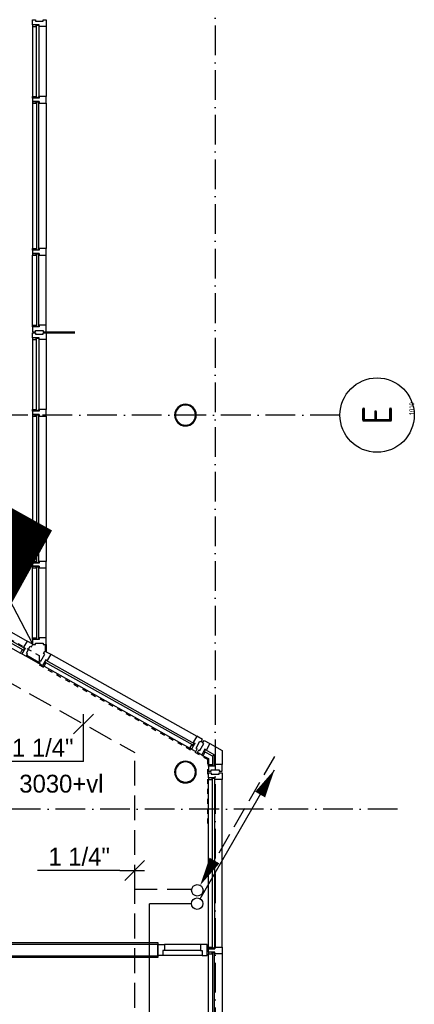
# Model space of a CAD drawing. Extents: x -41378 to 114803, y -24080 to 82188.
# Tile 90 of 137: x 64218 to 68201, y 31485 to 41415. Entities that reach past the tile are written whole.
import ezdxf
from ezdxf.enums import TextEntityAlignment as Align

# ---------------------------------------------------------------- set-up
doc = ezdxf.new("R2010")
doc.units = 0
doc.header["$LTSCALE"] = 50
for name, pattern in [('2322107', [2000, 1000, 1000]), ('2322108', [7, 5, -2]), ('DASHDOT', [9, 6, -1.5, 0, -1.5]), ('DOT2', [1.25, 0, -1.25]), ('HIDDEN', [2, 1, -1])]:
    doc.linetypes.add(name, pattern=pattern)
doc.layers.get('0').update_dxf_attribs({"linetype": 'CONTINUOUS'})
doc.layers.get('DEFPOINTS').update_dxf_attribs({"linetype": 'CONTINUOUS'})
for name, color, linetype in [('AL$2----_STEMPEL', 7, 'CONTINUOUS'), ('AL$7----_STRAMIEN', 1, 'DASHDOT'), ('AL22----_BINNENWAND', 7, 'CONTINUOUS'), ('AL23----_VLOEREN', 4, 'CONTINUOUS'), ('AL28----_KONSTRUKTIE', 3, 'CONTINUOUS'), ('AL31----_BUITENKOZ', 7, 'CONTINUOUS'), ('AL32----_BINNENKOZ', 7, 'CONTINUOUS'), ('ALN-----_BLOCKNAAM', 2, 'CONTINUOUS'), ('ALXA0-CONTOUR', 1, 'CONTINUOUS'), ('ALXOU---_GLAS', 7, 'CONTINUOUS'), ('MV-BINNENWANDEN', 1, 'CONTINUOUS'), ('WL561---', 4, 'CONTINUOUS'), ('WL561---_AANVOER', 4, 'CONTINUOUS'), ('WL561---_RETOUR', 4, 'CONTINUOUS'), ('WM561---', 1, 'CONTINUOUS'), ('WM570---', 1, 'CONTINUOUS')]:
    doc.layers.add(name, color=color, linetype=linetype)
doc.layers.get('0').freeze()
doc.styles.add('BURO-018', font='BUROFONT.shx', dxfattribs={"height": 90})
doc.styles.get("Standard").update_dxf_attribs({"font": 'ISOCP'})

# ---------------------------------------------------------------- blocks, each defined once
blk = doc.blocks.new('1010')
at = {"layer": 'AL$7----_STRAMIEN', "color": 7, "linetype": 'CONTINUOUS'}
blk.add_circle((0, 750), 750, dxfattribs=at)
at = {"layer": 'ALN-----_BLOCKNAAM', "linetype": 'CONTINUOUS'}
blk.add_text('1010', height=100, dxfattribs=at).set_placement((0, 0))
blk = doc.blocks.new('CVHATCH4')
at = {"color": 0, "linetype": 'DOT2'}
blk.add_lwpolyline([(-0.5, 0, 1, 1, 0), (0.5, 0, 1, 1, 0)], format="xyseb", dxfattribs=at)
blk = doc.blocks.new('LDV1107')
at = {"color": 0, "linetype": 'CONTINUOUS'}
blk.add_line((0.25, 0.433), (6.75, 11.691), dxfattribs=at)
blk.add_lwpolyline([(6.75, 11.691, 0, 1, 0), (5.5, 9.526, 1, 1, 0)], format="xyseb", dxfattribs=at)
blk.add_circle((0, 0), 0.5, dxfattribs=at)
blk = doc.blocks.new('LDV3108')
at = {"color": 0, "linetype": 'CONTINUOUS'}
for p, q in [((6.75, 11.691), (5.813, 10.068)), ((5.438, 9.418), (4.5, 7.794)), ((4.125, 7.145), (3.188, 5.521)), ((2.813, 4.871), (1.875, 3.248)), ((1.5, 2.598), (0.563, 0.974))]:
    blk.add_line(p, q, dxfattribs=at)
blk.add_lwpolyline([(0.25, 0.433, 0, 1, 0), (1.5, 2.598, 1, 1, 0)], format="xyseb", dxfattribs=at)
blk.add_circle((0, 0), 0.5, dxfattribs=at)
blk = doc.blocks.new('*U316', base_point=(65378.5, 32834))
at = {"color": 0, "linetype": 'CONTINUOUS'}
for p, q in [((65478.5, 32934), (65278.5, 32734)), ((65228.5, 32834), (64398.5, 32834)), ((65228.5, 32834), (65478.5, 32834))]:
    blk.add_line(p, q, dxfattribs=at)
at = {"color": 0, "linetype": 'CONTINUOUS', "style": 'BURO-018'}
blk.add_text('1 1/4"', height=180, dxfattribs=at).set_placement((65128.5, 32884), align=Align.RIGHT)
blk = doc.blocks.new('*U317', base_point=(60114.7, 36704.9))
at = {"color": 0, "linetype": 'CONTINUOUS'}
for p, q in [((60214.7, 36804.9), (60014.7, 36604.9)), ((60114.7, 36324.9), (60114.7, 36804.9)), ((60114.7, 36324.9), (59284.7, 36324.9))]:
    blk.add_line(p, q, dxfattribs=at)
at = {"color": 0, "linetype": 'CONTINUOUS', "style": 'BURO-018'}
blk.add_text('1 1/4"', height=180, dxfattribs=at).set_placement((60014.7, 36374.9), align=Align.RIGHT)

msp = doc.modelspace()

# ---------------------------------------------------------------- linework, layer by layer
at = {"layer": 'AL$2----_STEMPEL', "color": 8}
for p, q in [((64473.9, 35112.5), (64473.9, 35047.5)), ((64485.9, 35112.5), (64485.9, 35040.6)), ((64283.7, 34994.6), (64423.3, 34916.3)), ((64289.5, 35005.1), (64429.1, 34926.8))]:
    msp.add_line(p, q, dxfattribs=at)
at = {"layer": 'AL$7----_STRAMIEN', "color": 1}
for p, q in [((66191, 80064.7), (66191, 10167.3)), ((67449.7, 37427.3), (55611.5, 37427.3)), ((68030.2, 33452.3), (46091, 33452.3))]:
    msp.add_line(p, q, dxfattribs=at)
at = {"layer": 'AL22----_BINNENWAND', "color": 8}
for p, q in [((57478.1, 32107.8), (65613.1, 32107.8)), ((65613.1, 32107.8), (65613.1, 31957.8)), ((65613.1, 31957.8), (57478.1, 31957.8))]:
    msp.add_line(p, q, dxfattribs=at)
at = {"layer": 'AL22----_BINNENWAND', "color": 8, "linetype": 'CONTINUOUS'}
for p, q in [((57478.1, 32092.8), (65613.1, 32092.8)), ((57478.1, 31972.8), (65613.1, 31972.8))]:
    msp.add_line(p, q, dxfattribs=at)
at = {"layer": 'AL23----_VLOEREN', "color": 8}
msp.add_line((60925.6, 41647.3), (64346.9, 35120.3), dxfattribs=at)
at = {"layer": 'AL28----_KONSTRUKTIE', "color": 8}
for centre, radius, start, end in [((65891, 37427.3), 109.5, 0, 180), ((65891, 37427.3), 101.5, 0, 180), ((65891, 37427.3), 109.5, 180, 0), ((65891, 37427.3), 101.5, 180, 0), ((65891, 33827.3), 109.5, 0, 180), ((65891, 33827.3), 101.5, 0, 180), ((65891, 33827.3), 109.5, 180, 0), ((65891, 33827.3), 101.5, 180, 0)]:
    msp.add_arc(centre, radius, start, end, dxfattribs=at)
at = {"layer": 'AL31----_BUITENKOZ', "color": 8}
for p, q in [((64346.9, 41362.5), (64346.9, 41412.5)), ((64346.9, 41412.5), (64376.4, 41412.5)), ((64376.4, 41412.5), (64376.4, 41398.5)), ((64456.4, 41398.5), (64456.4, 41412.5)), ((64456.4, 41412.5), (64485.9, 41412.5)), ((64485.9, 41412.5), (64485.9, 41345.5)), ((64384.9, 41362.5), (64346.9, 41362.5)), ((64346.9, 41362.5), (64346.9, 41345.5)), ((64413.9, 41362.5), (64346.9, 41362.5)), ((64346.9, 41345.5), (64346.9, 40639.7)), ((64346.9, 41345.5), (64384.9, 41345.5)), ((64376.4, 41398.5), (64456.4, 41398.5)), ((64384.9, 41345.5), (64384.9, 41362.5)), ((64413.9, 41362.5), (64384.9, 41362.5)), ((64384.9, 41362.5), (64384.9, 41345.5)), ((64384.9, 41345.5), (64388.9, 41345.5)), ((64388.9, 41345.5), (64388.9, 41358.5)), ((64388.9, 41358.5), (64409.9, 41358.5)), ((64409.9, 41358.5), (64409.9, 41345.5)), ((64409.9, 41345.5), (64413.9, 41345.5)), ((64413.9, 41345.5), (64413.9, 41362.5)), ((64413.9, 41345.5), (64413.9, 41362.5)), ((64485.9, 41345.5), (64413.9, 41345.5)), ((64485.9, 41345.5), (64485.9, 40639.7)), ((64346.9, 40622.7), (64346.9, 40639.7)), ((64346.9, 40639.7), (64384.9, 40639.7)), ((64346.9, 40622.7), (64346.9, 40589.7)), ((64413.9, 40622.7), (64346.9, 40622.7)), ((64384.9, 40622.7), (64346.9, 40622.7)), ((64384.9, 40639.7), (64384.9, 40622.7)), ((64384.9, 40639.7), (64388.9, 40639.7)), ((64384.9, 40622.7), (64384.9, 40639.7)), ((64413.9, 40622.7), (64384.9, 40622.7)), ((64388.9, 40639.7), (64388.9, 40626.7)), ((64388.9, 40626.7), (64409.9, 40626.7)), ((64409.9, 40626.7), (64409.9, 40639.7)), ((64409.9, 40639.7), (64413.9, 40639.7)), ((64485.9, 40639.7), (64413.9, 40639.7)), ((64413.9, 40639.7), (64413.9, 40622.7)), ((64413.9, 40639.7), (64413.9, 40622.7)), ((64485.9, 40572.7), (64485.9, 40639.7)), ((64346.9, 40589.7), (64384.9, 40589.7)), ((64384.9, 40589.7), (64346.9, 40589.7)), ((64346.9, 40589.7), (64346.9, 40572.7)), ((64346.9, 40572.7), (64346.9, 39107.2)), ((64346.9, 40572.7), (64384.9, 40572.7)), ((64384.9, 40589.7), (64413.9, 40589.7)), ((64384.9, 40572.7), (64384.9, 40589.7)), ((64413.9, 40589.7), (64384.9, 40589.7)), ((64384.9, 40589.7), (64384.9, 40572.7)), ((64384.9, 40572.7), (64388.9, 40572.7)), ((64388.9, 40572.7), (64388.9, 40585.7)), ((64388.9, 40585.7), (64409.9, 40585.7)), ((64409.9, 40585.7), (64409.9, 40572.7)), ((64409.9, 40572.7), (64413.9, 40572.7)), ((64413.9, 40589.7), (64413.9, 40572.7)), ((64413.9, 40572.7), (64413.9, 40589.7)), ((64413.9, 40572.7), (64456.4, 40572.7)), ((64456.4, 40572.7), (64485.9, 40572.7)), ((64485.9, 40572.7), (64485.9, 39107.2)), ((64346.9, 39090.2), (64346.9, 39107.2)), ((64346.9, 39107.2), (64384.9, 39107.2)), ((64346.9, 39090.2), (64346.9, 39057.2)), ((64413.9, 39090.2), (64346.9, 39090.2)), ((64384.9, 39090.2), (64346.9, 39090.2)), ((64346.9, 39057.2), (64384.9, 39057.2)), ((64384.9, 39057.2), (64346.9, 39057.2)), ((64346.9, 39057.2), (64346.9, 39040.2)), ((64346.9, 38334.5), (64346.9, 39040.2)), ((64346.9, 39040.2), (64384.9, 39040.2)), ((64384.9, 39107.2), (64384.9, 39090.2)), ((64384.9, 39107.2), (64388.9, 39107.2)), ((64384.9, 39090.2), (64384.9, 39107.2)), ((64413.9, 39090.2), (64384.9, 39090.2)), ((64384.9, 39057.2), (64413.9, 39057.2)), ((64384.9, 39040.2), (64384.9, 39057.2)), ((64413.9, 39057.2), (64384.9, 39057.2)), ((64384.9, 39057.2), (64384.9, 39040.2)), ((64384.9, 39040.2), (64388.9, 39040.2)), ((64388.9, 39107.2), (64388.9, 39094.2)), ((64388.9, 39094.2), (64409.9, 39094.2)), ((64388.9, 39040.2), (64388.9, 39053.2)), ((64388.9, 39053.2), (64409.9, 39053.2)), ((64409.9, 39094.2), (64409.9, 39107.2)), ((64409.9, 39107.2), (64413.9, 39107.2)), ((64409.9, 39053.2), (64409.9, 39040.2)), ((64409.9, 39040.2), (64413.9, 39040.2)), ((64485.9, 39107.2), (64413.9, 39107.2)), ((64413.9, 39107.2), (64413.9, 39090.2)), ((64413.9, 39107.2), (64413.9, 39090.2)), ((64413.9, 39057.2), (64413.9, 39040.2)), ((64413.9, 39040.2), (64413.9, 39057.2)), ((64413.9, 39040.2), (64456.4, 39040.2)), ((64456.4, 39040.2), (64485.9, 39040.2)), ((64485.9, 39040.2), (64485.9, 39107.2)), ((64485.9, 38334.5), (64485.9, 39040.2)), ((64346.9, 38317.5), (64346.9, 38334.5)), ((64346.9, 38334.5), (64384.9, 38334.5)), ((64384.9, 38334.5), (64384.9, 38317.5)), ((64384.9, 38334.5), (64388.9, 38334.5)), ((64384.9, 38317.5), (64384.9, 38334.5)), ((64388.9, 38334.5), (64388.9, 38321.5)), ((64409.9, 38321.5), (64409.9, 38334.5)), ((64409.9, 38334.5), (64413.9, 38334.5)), ((64413.9, 38334.5), (64413.9, 38317.5)), ((64485.9, 38334.5), (64413.9, 38334.5)), ((64413.9, 38334.5), (64413.9, 38317.5)), ((64485.9, 38267.5), (64485.9, 38334.5)), ((64384.9, 38317.5), (64346.9, 38317.5)), ((64413.9, 38317.5), (64346.9, 38317.5)), ((64346.9, 38317.5), (64346.9, 38267.5)), ((64346.9, 38267.5), (64376.4, 38267.5)), ((64346.9, 38207.5), (64346.9, 38257.5)), ((64346.9, 38257.5), (64376.4, 38257.5)), ((64376.4, 38267.5), (64376.4, 38281.5)), ((64376.4, 38281.5), (64456.4, 38281.5)), ((64376.4, 38257.5), (64376.4, 38243.5)), ((64376.4, 38243.5), (64456.4, 38243.5)), ((64413.9, 38317.5), (64384.9, 38317.5)), ((64388.9, 38321.5), (64409.9, 38321.5)), ((64456.4, 38281.5), (64456.4, 38267.5)), ((64456.4, 38267.5), (64485.9, 38267.5)), ((64456.4, 38243.5), (64456.4, 38257.5)), ((64456.4, 38257.5), (64485.9, 38257.5)), ((64485.9, 38257.5), (64485.9, 38190.5)), ((64384.9, 38207.5), (64346.9, 38207.5)), ((64346.9, 38207.5), (64346.9, 38190.5)), ((64413.9, 38207.5), (64346.9, 38207.5)), ((64346.9, 38190.5), (64346.9, 37484.7)), ((64346.9, 38190.5), (64384.9, 38190.5)), ((64384.9, 38190.5), (64384.9, 38207.5)), ((64413.9, 38207.5), (64384.9, 38207.5)), ((64384.9, 38207.5), (64384.9, 38190.5)), ((64384.9, 38190.5), (64388.9, 38190.5)), ((64388.9, 38190.5), (64388.9, 38203.5)), ((64388.9, 38203.5), (64409.9, 38203.5)), ((64409.9, 38203.5), (64409.9, 38190.5)), ((64409.9, 38190.5), (64413.9, 38190.5)), ((64413.9, 38190.5), (64413.9, 38207.5)), ((64413.9, 38190.5), (64413.9, 38207.5)), ((64485.9, 38190.5), (64413.9, 38190.5)), ((64485.9, 38190.5), (64485.9, 37484.7)), ((64346.9, 37467.7), (64346.9, 37484.7)), ((64346.9, 37484.7), (64384.9, 37484.7)), ((64346.9, 37467.7), (64346.9, 37434.7)), ((64413.9, 37467.7), (64346.9, 37467.7)), ((64384.9, 37467.7), (64346.9, 37467.7)), ((64384.9, 37484.7), (64384.9, 37467.7)), ((64384.9, 37484.7), (64388.9, 37484.7)), ((64384.9, 37467.7), (64384.9, 37484.7)), ((64413.9, 37467.7), (64384.9, 37467.7)), ((64388.9, 37484.7), (64388.9, 37471.7)), ((64388.9, 37471.7), (64409.9, 37471.7)), ((64409.9, 37471.7), (64409.9, 37484.7)), ((64409.9, 37484.7), (64413.9, 37484.7)), ((64485.9, 37484.7), (64413.9, 37484.7)), ((64413.9, 37484.7), (64413.9, 37467.7)), ((64413.9, 37484.7), (64413.9, 37467.7)), ((64485.9, 37417.7), (64485.9, 37484.7)), ((64346.9, 37434.7), (64384.9, 37434.7)), ((64384.9, 37434.7), (64346.9, 37434.7)), ((64346.9, 37434.7), (64346.9, 37417.7)), ((64346.9, 37417.7), (64346.9, 35952.2)), ((64346.9, 37417.7), (64384.9, 37417.7)), ((64384.9, 37434.7), (64413.9, 37434.7)), ((64384.9, 37417.7), (64384.9, 37434.7)), ((64413.9, 37434.7), (64384.9, 37434.7)), ((64384.9, 37434.7), (64384.9, 37417.7)), ((64384.9, 37417.7), (64388.9, 37417.7)), ((64388.9, 37417.7), (64388.9, 37430.7)), ((64388.9, 37430.7), (64409.9, 37430.7)), ((64409.9, 37430.7), (64409.9, 37417.7)), ((64409.9, 37417.7), (64413.9, 37417.7)), ((64413.9, 37434.7), (64413.9, 37417.7)), ((64413.9, 37417.7), (64413.9, 37434.7)), ((64413.9, 37417.7), (64456.4, 37417.7)), ((64456.4, 37417.7), (64485.9, 37417.7)), ((64485.9, 37417.7), (64485.9, 35952.2)), ((62687.2, 35961.7), (64267.3, 35075.7)), ((62735.7, 36021.6), (64293.1, 35148.4)), ((64346.9, 35935.2), (64346.9, 35952.2)), ((64346.9, 35952.2), (64384.9, 35952.2)), ((64384.9, 35952.2), (64384.9, 35935.2)), ((64384.9, 35952.2), (64388.9, 35952.2)), ((64384.9, 35935.2), (64384.9, 35952.2)), ((64388.9, 35952.2), (64388.9, 35939.2)), ((64409.9, 35939.2), (64409.9, 35952.2)), ((64409.9, 35952.2), (64413.9, 35952.2)), ((64485.9, 35952.2), (64413.9, 35952.2)), ((64413.9, 35952.2), (64413.9, 35935.2)), ((64413.9, 35952.2), (64413.9, 35935.2)), ((64485.9, 35885.2), (64485.9, 35952.2)), ((62667.7, 35900.4), (64225.1, 35027.1)), ((64257, 35057.4), (62676.9, 35943.4)), ((64346.9, 35935.2), (64346.9, 35902.2)), ((64413.9, 35935.2), (64346.9, 35935.2)), ((64384.9, 35935.2), (64346.9, 35935.2)), ((64346.9, 35902.2), (64384.9, 35902.2)), ((64384.9, 35902.2), (64346.9, 35902.2)), ((64346.9, 35902.2), (64346.9, 35885.2)), ((64346.9, 35179.5), (64346.9, 35885.2)), ((64346.9, 35885.2), (64384.9, 35885.2)), ((64413.9, 35935.2), (64384.9, 35935.2)), ((64384.9, 35902.2), (64413.9, 35902.2)), ((64384.9, 35885.2), (64384.9, 35902.2)), ((64413.9, 35902.2), (64384.9, 35902.2)), ((64384.9, 35902.2), (64384.9, 35885.2)), ((64384.9, 35885.2), (64388.9, 35885.2)), ((64388.9, 35939.2), (64409.9, 35939.2)), ((64388.9, 35885.2), (64388.9, 35898.2)), ((64388.9, 35898.2), (64409.9, 35898.2)), ((64409.9, 35898.2), (64409.9, 35885.2)), ((64409.9, 35885.2), (64413.9, 35885.2)), ((64413.9, 35902.2), (64413.9, 35885.2)), ((64413.9, 35885.2), (64413.9, 35902.2)), ((64413.9, 35885.2), (64456.4, 35885.2)), ((64456.4, 35885.2), (64485.9, 35885.2)), ((64485.9, 35179.5), (64485.9, 35885.2)), ((64346.9, 35162.5), (64346.9, 35179.5)), ((64346.9, 35179.5), (64384.9, 35179.5)), ((64384.9, 35162.5), (64346.9, 35162.5)), ((64413.9, 35162.5), (64346.9, 35162.5)), ((64346.9, 35162.5), (64346.9, 35112.5)), ((64384.9, 35179.5), (64384.9, 35162.5)), ((64384.9, 35179.5), (64388.9, 35179.5)), ((64384.9, 35162.5), (64384.9, 35179.5)), ((64413.9, 35162.5), (64384.9, 35162.5)), ((64388.9, 35179.5), (64388.9, 35166.5)), ((64388.9, 35166.5), (64409.9, 35166.5)), ((64409.9, 35166.5), (64409.9, 35179.5)), ((64409.9, 35179.5), (64413.9, 35179.5)), ((64413.9, 35179.5), (64413.9, 35162.5)), ((64485.9, 35179.5), (64413.9, 35179.5)), ((64413.9, 35179.5), (64413.9, 35162.5)), ((64485.9, 35112.5), (64485.9, 35179.5)), ((64225.1, 35027.1), (64243.7, 35060.3)), ((64272.7, 35077.3), (64239.9, 35018.8)), ((64243.7, 35060.3), (64245.7, 35063.8)), ((64243.7, 35060.3), (64258.5, 35052)), ((64258.5, 35052), (64243.7, 35060.3)), ((64245.7, 35063.8), (64257, 35057.4)), ((64255.9, 35082.1), (64257.9, 35085.6)), ((64267.3, 35075.7), (64255.9, 35082.1)), ((64267.3, 35075.7), (64257, 35057.4)), ((64257, 35057.4), (64267.3, 35075.7)), ((64293.1, 35148.4), (64257.9, 35085.6)), ((64257.9, 35085.6), (64272.7, 35077.3)), ((64257.9, 35085.6), (64272.7, 35077.3)), ((64272.7, 35077.3), (64258.5, 35052)), ((64285.8, 35026.9), (64324.9, 35096.7)), ((64351.5, 35115.6), (64293.1, 35148.4)), ((64324.9, 35096.7), (64337.1, 35089.9)), ((64337.1, 35089.9), (64351.5, 35115.6)), ((64346.9, 35112.5), (64376.4, 35112.5)), ((64376.4, 35112.5), (64376.4, 35126.5)), ((64376.4, 35126.5), (64456.4, 35126.5)), ((64456.4, 35126.5), (64456.4, 35112.5)), ((64456.4, 35112.5), (64485.9, 35112.5)), ((64239.9, 35018.8), (64225.1, 35027.1)), ((64258.5, 35052), (64239.9, 35018.8)), ((64239.9, 35018.8), (64283.5, 34994.4)), ((64283.5, 34994.4), (64298, 35020.1)), ((64298, 35020.1), (64285.8, 35026.9)), ((64431.8, 34945.3), (64470.9, 35015.1)), ((64481.6, 34960.5), (64448.8, 34902)), ((64458.7, 35022), (64473.1, 35047.7)), ((64470.9, 35015.1), (64458.7, 35022)), ((64481.6, 34960.5), (64467.4, 34935.2)), ((64472.8, 34936.7), (64483.1, 34955)), ((64472.8, 34936.7), (64483.1, 34955)), ((64473.1, 35047.7), (64531.6, 35015)), ((64496.4, 34952.1), (64481.6, 34960.5)), ((64496.4, 34952.1), (64481.6, 34960.5)), ((64483.1, 34955), (65978.8, 34116.3)), ((64483.1, 34955), (64494.4, 34948.7)), ((64531.6, 35015), (64496.4, 34952.1)), ((64531.6, 35015), (66004.7, 34189)), ((64405.2, 34926.5), (64419.6, 34952.2)), ((64448.8, 34902), (64405.2, 34926.5)), ((64419.6, 34952.2), (64431.8, 34945.3)), ((64467.4, 34935.2), (64448.8, 34902)), ((64448.8, 34902), (64463.6, 34893.7)), ((64463.6, 34893.7), (64482.2, 34926.9)), ((64463.6, 34893.7), (65936.7, 34067.7)), ((64482.2, 34926.9), (64467.4, 34935.2)), ((64467.4, 34935.2), (64482.2, 34926.9)), ((65968.6, 34098), (64472.8, 34936.7)), ((64484.2, 34930.3), (64472.8, 34936.7)), ((64482.2, 34926.9), (64484.2, 34930.3)), ((64494.4, 34948.7), (64496.4, 34952.1)), ((66004.7, 34189), (65969.5, 34126.2)), ((66063.1, 34156.2), (66004.7, 34189)), ((65936.7, 34067.7), (65955.3, 34100.9)), ((65951.5, 34059.4), (65936.7, 34067.7)), ((65984.3, 34117.9), (65951.5, 34059.4)), ((65970.1, 34092.6), (65951.5, 34059.4)), ((65955.3, 34100.9), (65957.2, 34104.4)), ((65955.3, 34100.9), (65970.1, 34092.6)), ((65970.1, 34092.6), (65955.3, 34100.9)), ((65957.2, 34104.4), (65968.6, 34098)), ((65967.5, 34122.7), (65969.5, 34126.2)), ((65978.8, 34116.3), (65967.5, 34122.7)), ((65978.8, 34116.3), (65968.6, 34098)), ((65968.6, 34098), (65978.8, 34116.3)), ((65969.5, 34126.2), (65984.3, 34117.9)), ((65969.5, 34126.2), (65984.3, 34117.9)), ((65984.3, 34117.9), (65970.1, 34092.6)), ((65995.1, 34035), (66009.6, 34060.7)), ((65997.3, 34067.5), (66036.5, 34137.3)), ((66009.6, 34060.7), (65997.3, 34067.5)), ((66036.5, 34137.3), (66048.7, 34130.5)), ((66037.6, 34044), (66076.4, 34114)), ((66048.7, 34130.5), (66063.1, 34156.2)), ((66064.1, 34120.8), (66078.4, 34146.6)), ((66076.4, 34114), (66064.1, 34120.8)), ((66078.4, 34146.6), (66137, 34114.1)), ((66137, 34114.1), (66102.1, 34051.1)), ((66137, 34114.1), (66261, 34045.4)), ((65951.5, 34059.4), (65995.1, 34035)), ((66011, 34025), (66025.3, 34050.8)), ((66054.8, 34000.8), (66011, 34025)), ((66025.3, 34050.8), (66037.6, 34044)), ((66087.2, 34059.4), (66054.8, 34000.8)), ((66073.2, 34034), (66054.8, 34000.8)), ((66054.8, 34000.8), (66069.6, 33992.5)), ((66069.6, 33992.5), (66088.1, 34025.8)), ((66069.6, 33992.5), (66122, 33963.5)), ((66087.2, 34059.4), (66073.2, 34034)), ((66088.1, 34025.8), (66073.2, 34034)), ((66073.2, 34034), (66088.1, 34025.8)), ((66078.6, 34035.6), (66088.8, 34053.9)), ((66090, 34029.3), (66078.6, 34035.6)), ((66102.1, 34051.1), (66087.2, 34059.4)), ((66102.1, 34051.1), (66087.2, 34059.4)), ((66088.1, 34025.8), (66090, 34029.3)), ((66088.8, 34053.9), (66100.2, 34047.6)), ((66100.2, 34047.6), (66102.1, 34051.1)), ((66122, 33963.5), (66122, 33903.3)), ((66261, 34045.4), (66261, 33903.3)), ((66122, 33886.3), (66122, 33903.3)), ((66122, 33903.3), (66160, 33903.3)), ((66160, 33886.3), (66122, 33886.3)), ((66189, 33886.3), (66122, 33886.3)), ((66122, 33886.3), (66122, 33836.3)), ((66160, 33903.3), (66160, 33886.3)), ((66160, 33903.3), (66164, 33903.3)), ((66160, 33886.3), (66160, 33903.3)), ((66189, 33886.3), (66160, 33886.3)), ((66164, 33903.3), (66164, 33890.3)), ((66164, 33890.3), (66185, 33890.3)), ((66185, 33890.3), (66185, 33903.3)), ((66185, 33903.3), (66189, 33903.3)), ((66189, 33903.3), (66189, 33886.3)), ((66261, 33903.3), (66189, 33903.3)), ((66189, 33903.3), (66189, 33886.3)), ((66261, 33836.3), (66261, 33903.3)), ((66121.8, 33768.3), (66121.8, 33818.3)), ((66121.8, 33818.3), (66151.3, 33818.3)), ((66159.8, 33768.3), (66121.8, 33768.3)), ((66121.8, 33768.3), (66121.8, 33751.3)), ((66188.8, 33768.3), (66121.8, 33768.3)), ((66122, 33836.3), (66151.5, 33836.3)), ((66151.3, 33818.3), (66151.3, 33804.3)), ((66151.3, 33804.3), (66231.3, 33804.3)), ((66151.5, 33836.3), (66151.5, 33850.3)), ((66151.5, 33850.3), (66231.5, 33850.3)), ((66159.8, 33751.3), (66159.8, 33768.3)), ((66188.8, 33768.3), (66159.8, 33768.3)), ((66159.8, 33768.3), (66159.8, 33751.3)), ((66163.8, 33751.3), (66163.8, 33764.3)), ((66163.8, 33764.3), (66184.8, 33764.3)), ((66184.8, 33764.3), (66184.8, 33751.3)), ((66188.8, 33751.3), (66188.8, 33768.3)), ((66188.8, 33751.3), (66188.8, 33768.3)), ((66231.3, 33804.3), (66231.3, 33818.3)), ((66231.3, 33818.3), (66260.8, 33818.3)), ((66231.5, 33850.3), (66231.5, 33836.3)), ((66231.5, 33836.3), (66261, 33836.3)), ((66260.8, 33818.3), (66260.8, 33751.3)), ((66121.8, 32060.8), (66121.8, 33751.3)), ((66121.8, 33751.3), (66159.8, 33751.3)), ((66159.8, 33751.3), (66163.8, 33751.3)), ((66184.8, 33751.3), (66188.8, 33751.3)), ((66260.8, 33751.3), (66188.8, 33751.3)), ((66260.8, 32060.8), (66260.8, 33751.3)), ((66121.8, 32043.8), (66121.8, 32060.8)), ((66121.8, 32060.8), (66159.8, 32060.8)), ((66121.8, 32010.8), (66121.8, 32043.8)), ((66121.8, 32043.8), (66188.8, 32043.8)), ((66159.8, 32043.8), (66121.8, 32043.8)), ((66159.8, 32010.8), (66121.8, 32010.8)), ((66121.8, 32010.8), (66121.8, 31993.8)), ((66188.8, 32010.8), (66121.8, 32010.8)), ((66121.8, 30303.3), (66121.8, 31993.8)), ((66121.8, 31993.8), (66159.8, 31993.8)), ((66159.8, 32060.8), (66163.8, 32060.8)), ((66159.8, 32043.8), (66159.8, 32060.8)), ((66159.8, 32060.8), (66159.8, 32043.8)), ((66188.8, 32043.8), (66159.8, 32043.8)), ((66188.8, 32010.8), (66159.8, 32010.8)), ((66159.8, 32010.8), (66159.8, 31993.8)), ((66159.8, 31993.8), (66159.8, 32010.8)), ((66159.8, 31993.8), (66163.8, 31993.8)), ((66163.8, 32060.8), (66163.8, 32047.8)), ((66163.8, 32047.8), (66184.8, 32047.8)), ((66163.8, 31993.8), (66163.8, 32006.8)), ((66163.8, 32006.8), (66184.8, 32006.8)), ((66184.8, 32047.8), (66184.8, 32060.8)), ((66184.8, 32060.8), (66188.8, 32060.8)), ((66184.8, 32006.8), (66184.8, 31993.8)), ((66184.8, 31993.8), (66188.8, 31993.8)), ((66188.8, 32043.8), (66188.8, 32060.8)), ((66188.8, 32060.8), (66260.8, 32060.8)), ((66188.8, 32060.8), (66188.8, 32043.8)), ((66188.8, 31993.8), (66188.8, 32010.8)), ((66188.8, 31993.8), (66188.8, 32010.8)), ((66260.8, 31993.8), (66188.8, 31993.8)), ((66260.8, 32060.8), (66260.8, 31993.8)), ((66260.8, 31993.8), (66260.8, 30303.3))]:
    msp.add_line(p, q, dxfattribs=at)
at = {"layer": 'AL32----_BINNENKOZ', "color": 8}
for p, q in [((65613.1, 31975.8), (65613.1, 32089.8)), ((65613.1, 32089.8), (65680.1, 32089.8)), ((65680.1, 32089.8), (65680.1, 32026.8)), ((66043.5, 32089.8), (65680.1, 32089.8)), ((66110.5, 32089.8), (66043.5, 32089.8)), ((66043.5, 32089.8), (66043.5, 32026.8)), ((66110.5, 31975.8), (66110.5, 32089.8)), ((65663.1, 31975.8), (65613.1, 31975.8)), ((65680.1, 32026.8), (65663.1, 32026.8)), ((65663.1, 32026.8), (65663.1, 31975.8)), ((66060.5, 31975.8), (65663.1, 31975.8)), ((66043.5, 32026.8), (65680.1, 32026.8)), ((66043.5, 32026.8), (66060.5, 32026.8)), ((66060.5, 32026.8), (66060.5, 31975.8)), ((66060.5, 31975.8), (66110.5, 31975.8))]:
    msp.add_line(p, q, dxfattribs=at)
at = {"layer": 'ALXA0-CONTOUR', "color": 8, "linetype": 'HIDDEN'}
for p, q in [((60888.2, 36980.7), (64415.9, 35002.8)), ((64415.9, 35002.8), (64415.9, 34908.1)), ((64415.9, 34908.1), (66111.8, 33957.2)), ((66111.8, 33957.2), (66111.8, 33287.4))]:
    msp.add_line(p, q, dxfattribs=at)
at = {"layer": 'ALXOU---_GLAS', "color": 8}
for p, q in [((64388.9, 40626.7), (64388.9, 41358.5)), ((64388.9, 41358.5), (64409.9, 41358.5)), ((64409.9, 41358.5), (64409.9, 40626.7)), ((64409.9, 40626.7), (64388.9, 40626.7)), ((64409.9, 40585.7), (64388.9, 40585.7)), ((64388.9, 40585.7), (64388.9, 39094.2)), ((64409.9, 39094.2), (64409.9, 40585.7)), ((64388.9, 39094.2), (64409.9, 39094.2)), ((64409.9, 39053.2), (64388.9, 39053.2)), ((64388.9, 39053.2), (64388.9, 38321.5)), ((64409.9, 38321.5), (64409.9, 39053.2)), ((64388.9, 38321.5), (64409.9, 38321.5)), ((64388.9, 37471.7), (64388.9, 38203.5)), ((64388.9, 38203.5), (64409.9, 38203.5)), ((64409.9, 38203.5), (64409.9, 37471.7)), ((64409.9, 37471.7), (64388.9, 37471.7)), ((64409.9, 37430.7), (64388.9, 37430.7)), ((64388.9, 37430.7), (64388.9, 35939.2)), ((64409.9, 35939.2), (64409.9, 37430.7)), ((64388.9, 35939.2), (64409.9, 35939.2)), ((64409.9, 35898.2), (64388.9, 35898.2)), ((64388.9, 35898.2), (64388.9, 35166.5)), ((64409.9, 35166.5), (64409.9, 35898.2)), ((64388.9, 35166.5), (64409.9, 35166.5)), ((66078.6, 34035.6), (66088.8, 34053.9)), ((66164, 33988.2), (66078.6, 34035.6)), ((66088.8, 34053.9), (66185, 34000.6)), ((66185, 34000.6), (66164, 33988.2)), ((66185, 34000.6), (66164, 33988.2)), ((66164, 33988.2), (66164, 33890.3)), ((66185, 33890.3), (66185, 34000.6)), ((66164, 33890.3), (66185, 33890.3)), ((66163.8, 32047.8), (66163.8, 33764.3)), ((66163.8, 33764.3), (66184.8, 33764.3)), ((66184.8, 33764.3), (66184.8, 32047.8)), ((66184.8, 32047.8), (66163.8, 32047.8)), ((66184.8, 32006.8), (66163.8, 32006.8)), ((66163.8, 32006.8), (66163.8, 30290.3)), ((66184.8, 30290.3), (66184.8, 32006.8))]:
    msp.add_line(p, q, dxfattribs=at)
at = {"layer": 'DEFPOINTS', "color": 8, "linetype": 'BYBLOCK'}
msp.add_point((67449.7, 37427.3), dxfattribs=at)
at = {"layer": 'MV-BINNENWANDEN', "color": 8}
for p, q in [((64485.9, 38267.5), (64775.9, 38267.5)), ((64485.9, 38257.5), (64775.9, 38257.5))]:
    msp.add_line(p, q, dxfattribs=at)
at = {"layer": 'WL561---_AANVOER', "linetype": '2322107'}
for p in [(65954.9, 32497.9), (65528.1, 28815.7)]:
    msp.add_line(p, (65528.1, 32497.9), dxfattribs=at)
at = {"layer": 'WL561---_RETOUR', "linetype": '2322108'}
for p, q in [((60649.2, 36674.6), (65378.5, 34023.2)), ((65378.5, 32642), (65378.5, 34023.2)), ((65954.9, 32642), (65378.5, 32642)), ((65378.5, 28999.9), (65378.5, 32642))]:
    msp.add_line(p, q, dxfattribs=at)

# ---------------------------------------------------------------- block references
at = {"layer": 'AL$7----_STRAMIEN'}
ref = msp.add_blockref('1010', (68199.7, 37427.3), dxfattribs=dict(at, xscale=0.5, yscale=0.5, zscale=0.5, rotation=90))
ref.add_attrib('STR-NAAM', 'E', dxfattribs={"color": 3, "linetype": 'CONTINUOUS', "height": 300, "rotation": 90}).set_placement((67824.7, 37427.3), align=Align.MIDDLE)
at = {"layer": 'WL561---', "xscale": 2800, "yscale": 150, "zscale": 2800, "rotation": 150.9999999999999}
msp.add_blockref('CVHATCH4', (62641.4, 35718.6), dxfattribs=at)
at = {"layer": 'WL561---_AANVOER', "color": 2, "xscale": 115.5, "yscale": 115.5, "zscale": 115.5}
msp.add_blockref('LDV1107', (66009.5, 32500.1), dxfattribs=at)
at = {"layer": 'WL561---_RETOUR', "color": 2, "xscale": 115.5, "yscale": 115.5, "zscale": 115.5}
msp.add_blockref('LDV3108', (66010.5, 32634.8), dxfattribs=at)
at = {"layer": 'WM561---'}
for name, p in [('*U317', (64861.2, 34312.3)), ('*U316', (65378.5, 32834))]:
    msp.add_blockref(name, p, dxfattribs=at)

# ---------------------------------------------------------------- texts
at = {"layer": 'WM570---', "color": 1, "style": 'BURO-018'}
msp.add_text('3030+vl', height=180, dxfattribs=at).set_placement((64214, 33620.2))

doc.saveas('drawing.dxf')
